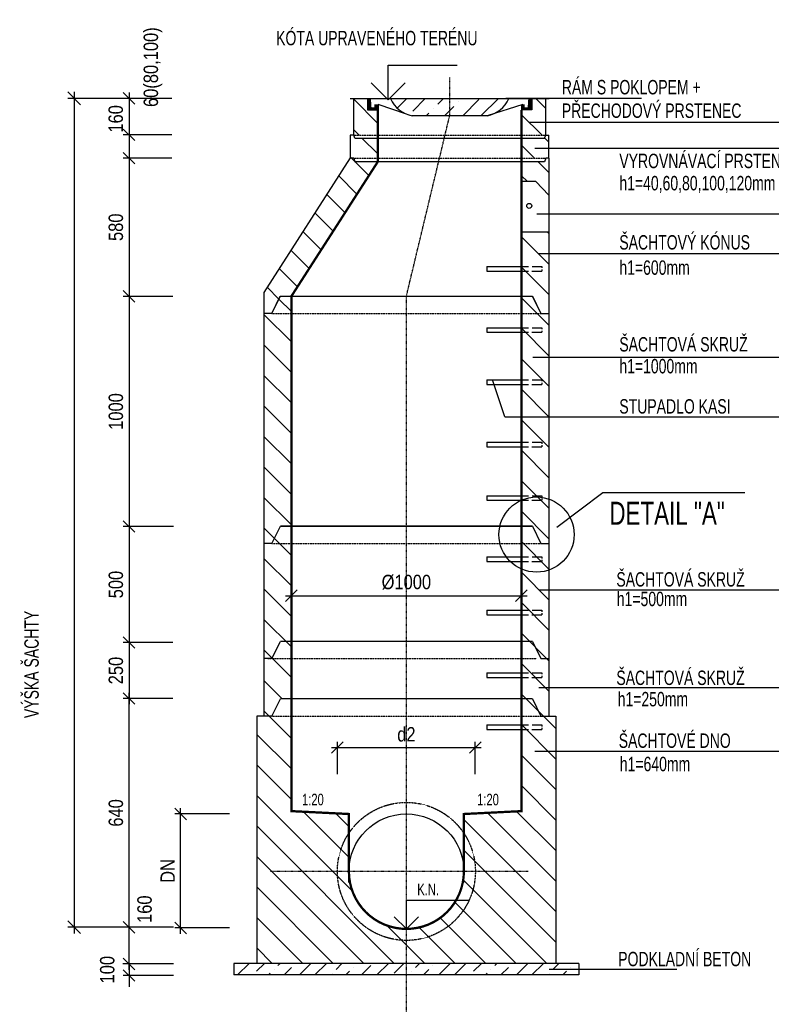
# Model space of a CAD drawing. Header units: millimetres. Extents: x 1 to 467423, y 3 to 105000.
# Tile 2 of 40: x 276428 to 279696, y 70110 to 74389. Entities that reach past the tile are written whole.
import ezdxf

# ---------------------------------------------------------------- set-up
doc = ezdxf.new("R2010")
doc.units = ezdxf.units.MM
doc.linetypes.add('DASHDOT', pattern=[1, 0.5, -0.25, 0, -0.25])
doc.linetypes.add('HIDDEN', pattern=[0.375, 0.25, -0.125])
doc.layers.get('Defpoints').update_dxf_attribs({"color": 6, "lineweight": 5})
doc.layers.add('KOTY', color=7, linetype='Continuous')
doc.layers.add('PLNA25', color=3, linetype='Continuous')
for name, color, linetype, lineweight in [('OBRYS', 7, 'Continuous', 60), ('Popis', 9, 'Continuous', 9), ('SRAFY', 7, 'Continuous', 20)]:
    doc.layers.add(name, color=color, linetype=linetype, lineweight=lineweight)
doc.styles.add('ROMANS', font='ARIALN.TTF')
doc.dimstyles.new('STAVEB', dxfattribs={"dimscale": 25, "dimtxt": 2.5, "dimasz": 2, "dimexe": 1, "dimexo": 0, "dimgap": 1, "dimtad": 1, "dimdec": 0, "dimzin": 0, "dimdsep": 46, "dimtxsty": 'ROMANS', "dimblk1": 'OBLIQUE', "dimblk2": 'OBLIQUE', "dimsah": 1, "dimcen": 0, "dimdle": 1, "dimadec": 0, "dimazin": 0, "dimtfac": 0.09, "dimtdec": 0, "dimtmove": 2, "dimatfit": 3, "dimldrblk": 'OBLIQUE', "dimfxl": 1, "dimtolj": 1, "dimtzin": 0, "dimarcsym": 0})

# ---------------------------------------------------------------- blocks, each defined once
blk = doc.blocks.new('SR25')
for p, q in [((-85, -75), (-47.7, 0)), ((1048, 0), (-47.7, 0)), ((0, 0), (0, -250)), ((1000.3, 0), (1000.3, -250)), ((1048, 0), (1085, -75)), ((-85, -75), (-120, -75)), ((-120, -75), (-120, -325)), ((1085, -75), (1120.3, -75)), ((1120.3, -75), (1120.3, -325))]:
    blk.add_line(p, q)
blk = doc.blocks.new('_Oblique')
at = {"color": 0, "linetype": 'ByBlock', "lineweight": -2}
blk.add_line((-0.5, -0.5), (0.5, 0.5), dxfattribs=at)
blk = doc.blocks.new('*D28')
at = {"layer": 'Defpoints', "color": 0, "transparency": 16777216}
for p in [(277609.4, 71890.4), (278608.7, 71890.4), (278608.7, 71885.3)]:
    blk.add_point(p, dxfattribs=at)
at = {"layer": 'KOTY', "color": 0, "lineweight": -2, "transparency": 16777216}
for p, q in [((277584.4, 71885.3), (278633.7, 71885.3)), ((277609.4, 71890.4), (277609.4, 71860.3)), ((278608.7, 71890.4), (278608.7, 71860.3))]:
    blk.add_line(p, q, dxfattribs=at)
at = {"layer": 'KOTY', "color": 0, "lineweight": -2, "transparency": 16777216, "xscale": 50, "yscale": 50, "zscale": 50, "rotation": 180}
blk.add_blockref('_Oblique', (277609.4, 71885.3), dxfattribs=at)
at = {"layer": 'KOTY', "color": 0, "lineweight": -2, "transparency": 16777216, "xscale": 50, "yscale": 50, "zscale": 50}
blk.add_blockref('_Oblique', (278608.7, 71885.3), dxfattribs=at)
at = {"layer": 'KOTY', "color": 0, "transparency": 16777216, "insert": (278109.1, 71943.9), "char_height": 62.5, "attachment_point": 5, "style": 'ROMANS'}
blk.add_mtext('\\A1;%%C1000', dxfattribs=at)
blk = doc.blocks.new('*D29')
at = {"layer": 'Defpoints', "color": 0, "transparency": 16777216}
for p in [(278408.9, 71225.9), (277809.4, 71109.9), (278408.9, 71109.9)]:
    blk.add_point(p, dxfattribs=at)
at = {"layer": 'KOTY', "color": 0, "lineweight": -2, "transparency": 16777216}
for p, q in [((277809.4, 71109.9), (277809.4, 71250.9)), ((278408.9, 71109.9), (278408.9, 71250.9)), ((277784.4, 71225.9), (278433.9, 71225.9))]:
    blk.add_line(p, q, dxfattribs=at)
at = {"layer": 'KOTY', "color": 0, "lineweight": -2, "transparency": 16777216, "xscale": 50, "yscale": 50, "zscale": 50, "rotation": 180}
blk.add_blockref('_Oblique', (277809.4, 71225.9), dxfattribs=at)
at = {"layer": 'KOTY', "color": 0, "lineweight": -2, "transparency": 16777216, "xscale": 50, "yscale": 50, "zscale": 50}
blk.add_blockref('_Oblique', (278408.9, 71225.9), dxfattribs=at)
at = {"layer": 'KOTY', "color": 0, "transparency": 16777216, "insert": (278109.2, 71282.8), "char_height": 62.5, "attachment_point": 5, "style": 'ROMANS'}
blk.add_mtext('\\A1;d2', dxfattribs=at)
blk = doc.blocks.new('*D31')
at = {"layer": 'Defpoints', "color": 0, "transparency": 16777216}
for p in [(277089.8, 74046.8), (276903.5, 73887.9), (277089.8, 73887.9)]:
    blk.add_point(p, dxfattribs=at)
at = {"layer": 'KOTY', "color": 0, "lineweight": -2, "transparency": 16777216}
for p, q in [((276903.5, 74071.8), (276903.5, 73862.9)), ((277089.8, 74046.8), (276878.5, 74046.8)), ((277089.8, 73887.9), (276878.5, 73887.9))]:
    blk.add_line(p, q, dxfattribs=at)
at = {"layer": 'KOTY', "color": 0, "lineweight": -2, "transparency": 16777216, "xscale": 50, "yscale": 50, "zscale": 50}
for p, rotation in [((276903.5, 74046.8), 90), ((276903.5, 73887.9), 270)]:
    blk.add_blockref('_Oblique', p, dxfattribs=dict(at, rotation=rotation))
at = {"layer": 'KOTY', "color": 0, "transparency": 16777216, "insert": (276846, 73957.6), "char_height": 62.5, "attachment_point": 5, "rotation": 90, "style": 'ROMANS'}
blk.add_mtext('\\A1;160', dxfattribs=at)
blk = doc.blocks.new('*D32')
at = {"layer": 'Defpoints', "color": 0, "transparency": 16777216}
for p in [(277089.8, 73887.9), (276903.5, 73787.1), (277089.8, 73787.1)]:
    blk.add_point(p, dxfattribs=at)
at = {"layer": 'KOTY', "color": 0, "lineweight": -2, "transparency": 16777216}
for p, q in [((276903.5, 73912.9), (276903.5, 73762.1)), ((277089.8, 73887.9), (276878.5, 73887.9)), ((277089.8, 73787.1), (276878.5, 73787.1))]:
    blk.add_line(p, q, dxfattribs=at)
at = {"layer": 'KOTY', "color": 0, "lineweight": -2, "transparency": 16777216, "xscale": 50, "yscale": 50, "zscale": 50}
for p, rotation in [((276903.5, 73887.9), 90), ((276903.5, 73787.1), 270)]:
    blk.add_blockref('_Oblique', p, dxfattribs=dict(at, rotation=rotation))
at = {"layer": 'KOTY', "color": 0, "transparency": 16777216, "insert": (277007.8, 74182.3), "char_height": 62.5, "attachment_point": 5, "rotation": 90, "style": 'ROMANS'}
blk.add_mtext('\\A1;60(80,100)', dxfattribs=at)
blk = doc.blocks.new('*D33')
at = {"layer": 'Defpoints', "color": 0, "transparency": 16777216}
for p in [(277089.8, 73787.1), (276903.5, 73186.1), (277093.7, 73186.1)]:
    blk.add_point(p, dxfattribs=at)
at = {"layer": 'KOTY', "color": 0, "lineweight": -2, "transparency": 16777216}
for p, q in [((276903.5, 73812.1), (276903.5, 73161.1)), ((277089.8, 73787.1), (276878.5, 73787.1)), ((277093.7, 73186.1), (276878.5, 73186.1))]:
    blk.add_line(p, q, dxfattribs=at)
at = {"layer": 'KOTY', "color": 0, "lineweight": -2, "transparency": 16777216, "xscale": 50, "yscale": 50, "zscale": 50}
for p, rotation in [((276903.5, 73787.1), 90), ((276903.5, 73186.1), 270)]:
    blk.add_blockref('_Oblique', p, dxfattribs=dict(at, rotation=rotation))
at = {"layer": 'KOTY', "color": 0, "transparency": 16777216, "insert": (276846.6, 73486.6), "char_height": 62.5, "attachment_point": 5, "rotation": 90, "style": 'ROMANS'}
blk.add_mtext('\\A1;580', dxfattribs=at)
blk = doc.blocks.new('*D34')
at = {"layer": 'Defpoints', "color": 0, "transparency": 16777216}
for p in [(277093.7, 73186.1), (276903.5, 72185.9), (277097.6, 72185.9)]:
    blk.add_point(p, dxfattribs=at)
at = {"layer": 'KOTY', "color": 0, "lineweight": -2, "transparency": 16777216}
for p, q in [((276903.5, 73211.1), (276903.5, 72160.9)), ((277093.7, 73186.1), (276878.5, 73186.1)), ((277097.6, 72185.9), (276878.5, 72185.9))]:
    blk.add_line(p, q, dxfattribs=at)
at = {"layer": 'KOTY', "color": 0, "lineweight": -2, "transparency": 16777216, "xscale": 50, "yscale": 50, "zscale": 50}
for p, rotation in [((276903.5, 73186.1), 90), ((276903.5, 72185.9), 270)]:
    blk.add_blockref('_Oblique', p, dxfattribs=dict(at, rotation=rotation))
at = {"layer": 'KOTY', "color": 0, "transparency": 16777216, "insert": (276846.6, 72686), "char_height": 62.5, "attachment_point": 5, "rotation": 90, "style": 'ROMANS'}
blk.add_mtext('\\A1;1000', dxfattribs=at)
blk = doc.blocks.new('*D35')
at = {"layer": 'Defpoints', "color": 0, "transparency": 16777216}
for p in [(277097.6, 72185.9), (276903.5, 71681.9), (277093.7, 71681.9)]:
    blk.add_point(p, dxfattribs=at)
at = {"layer": 'KOTY', "color": 0, "lineweight": -2, "transparency": 16777216}
for p, q in [((277097.6, 72185.9), (276878.5, 72185.9)), ((276903.5, 72210.9), (276903.5, 71656.9)), ((277093.7, 71681.9), (276878.5, 71681.9))]:
    blk.add_line(p, q, dxfattribs=at)
at = {"layer": 'KOTY', "color": 0, "lineweight": -2, "transparency": 16777216, "xscale": 50, "yscale": 50, "zscale": 50}
for p, rotation in [((276903.5, 72185.9), 90), ((276903.5, 71681.9), 270)]:
    blk.add_blockref('_Oblique', p, dxfattribs=dict(at, rotation=rotation))
at = {"layer": 'KOTY', "color": 0, "transparency": 16777216, "insert": (276846.6, 71933.9), "char_height": 62.5, "attachment_point": 5, "rotation": 90, "style": 'ROMANS'}
blk.add_mtext('\\A1;500', dxfattribs=at)
blk = doc.blocks.new('*D36')
at = {"layer": 'Defpoints', "color": 0, "transparency": 16777216}
for p in [(277093.7, 71681.9), (276903.5, 71438.5), (277093.7, 71438.5)]:
    blk.add_point(p, dxfattribs=at)
at = {"layer": 'KOTY', "color": 0, "lineweight": -2, "transparency": 16777216}
for p, q in [((277093.7, 71681.9), (276878.5, 71681.9)), ((276903.5, 71706.9), (276903.5, 71413.5)), ((277093.7, 71438.5), (276878.5, 71438.5))]:
    blk.add_line(p, q, dxfattribs=at)
at = {"layer": 'KOTY', "color": 0, "lineweight": -2, "transparency": 16777216, "xscale": 50, "yscale": 50, "zscale": 50}
for p, rotation in [((276903.5, 71681.9), 90), ((276903.5, 71438.5), 270)]:
    blk.add_blockref('_Oblique', p, dxfattribs=dict(at, rotation=rotation))
at = {"layer": 'KOTY', "color": 0, "transparency": 16777216, "insert": (276846.6, 71560.2), "char_height": 62.5, "attachment_point": 5, "rotation": 90, "style": 'ROMANS'}
blk.add_mtext('\\A1;250', dxfattribs=at)
blk = doc.blocks.new('*D37')
at = {"layer": 'Defpoints', "color": 0, "transparency": 16777216}
for p in [(277127.7, 70937.2), (277340.9, 70937.2), (277340.9, 70441.6)]:
    blk.add_point(p, dxfattribs=at)
at = {"layer": 'KOTY', "color": 0, "lineweight": -2, "transparency": 16777216}
for p, q in [((277127.7, 70416.6), (277127.7, 70962.2)), ((277340.9, 70937.2), (277102.7, 70937.2)), ((277340.9, 70441.6), (277102.7, 70441.6))]:
    blk.add_line(p, q, dxfattribs=at)
at = {"layer": 'KOTY', "color": 0, "lineweight": -2, "transparency": 16777216, "xscale": 50, "yscale": 50, "zscale": 50}
for p, rotation in [((277127.7, 70937.2), 90), ((277127.7, 70441.6), 270)]:
    blk.add_blockref('_Oblique', p, dxfattribs=dict(at, rotation=rotation))
at = {"layer": 'KOTY', "color": 0, "transparency": 16777216, "insert": (277071.4, 70689.4), "char_height": 62.5, "attachment_point": 5, "rotation": 90, "style": 'ROMANS'}
blk.add_mtext('\\A1;DN', dxfattribs=at)
blk = doc.blocks.new('*D38')
at = {"layer": 'Defpoints', "color": 0, "transparency": 16777216}
for p in [(277097.6, 70285.2), (276903.5, 70235.4), (277097.3, 70235.4)]:
    blk.add_point(p, dxfattribs=at)
at = {"layer": 'KOTY', "color": 0, "lineweight": -2, "transparency": 16777216}
for p, q in [((276903.5, 70285.2), (276903.5, 70335.2)), ((277097.6, 70285.2), (276878.5, 70285.2)), ((276903.5, 70285.2), (276903.5, 70235.4)), ((277097.3, 70235.4), (276878.5, 70235.4)), ((276903.5, 70235.4), (276903.5, 70185.4))]:
    blk.add_line(p, q, dxfattribs=at)
at = {"layer": 'KOTY', "color": 0, "lineweight": -2, "transparency": 16777216, "xscale": 50, "yscale": 50, "zscale": 50}
for p, rotation in [((276903.5, 70285.2), 270), ((276903.5, 70235.4), 90)]:
    blk.add_blockref('_Oblique', p, dxfattribs=dict(at, rotation=rotation))
at = {"layer": 'KOTY', "color": 0, "transparency": 16777216, "insert": (276809.1, 70260.3), "char_height": 62.5, "attachment_point": 5, "rotation": 90, "style": 'ROMANS'}
blk.add_mtext('\\A1;100', dxfattribs=at)
blk = doc.blocks.new('*X25')
at = {"color": 0}
for p, q in [((203.1, 7948.6), (253.1, 7998.6)), ((286.2, 7964.4), (320.5, 7998.6)), ((362, 7972.8), (362, 7972.8)), ((378.9, 7989.6), (387.8, 7998.6)), ((405.2, 7948.6), (437.8, 7981.2)), ((454.6, 7998), (454.6, 7998)), ((472.5, 7948.6), (522.5, 7998.6)), ((539.9, 7948.6), (589.9, 7998.6)), ((631.4, 7972.8), (657.2, 7998.6)), ((674.6, 7948.6), (690.4, 7964.4)), ((707.2, 7981.2), (707.2, 7981.2)), ((724, 7998), (724.6, 7998.6)), ((742, 7948.6), (783, 7989.6)), ((809.3, 7948.6), (859.3, 7998.6)), ((884, 7955.9), (926.7, 7998.6)), ((959.8, 7964.4), (959.8, 7964.4)), ((976.6, 7981.2), (994, 7998.6)), ((1011.4, 7948.6), (1035.5, 7972.8)), ((1052.4, 7989.6), (1052.4, 7989.6)), ((1078.7, 7948.6), (1128.1, 7998)), ((1146.1, 7948.6), (1196.1, 7998.6)), ((1229.2, 7964.4), (1263.4, 7998.6)), ((1304.9, 7972.8), (1304.9, 7972.8)), ((1321.8, 7989.6), (1330.8, 7998.6)), ((1348.1, 7948.6), (1380.7, 7981.2)), ((1397.6, 7998), (1397.6, 7998)), ((1415.5, 7948.6), (1465.5, 7998.6)), ((1482.8, 7948.6), (1532.8, 7998.6)), ((1574.4, 7972.8), (1600.2, 7998.6)), ((1617.5, 7948.6), (1633.3, 7964.4)), ((1650.1, 7981.2), (1650.1, 7981.2)), ((1667, 7998), (1667.5, 7998.6)), ((2793.4, 7979.5), (2812.5, 7998.6)), ((2845.6, 7964.4), (2845.6, 7964.4)), ((2862.5, 7981.2), (2879.9, 7998.6)), ((2897.2, 7948.6), (2921.4, 7972.8)), ((2938.2, 7989.6), (2938.2, 7989.6)), ((2964.6, 7948.6), (3014, 7998)), ((3031.9, 7948.6), (3081.9, 7998.6)), ((3115, 7964.4), (3149.3, 7998.6)), ((3190.8, 7972.8), (3190.8, 7972.8)), ((3207.6, 7989.6), (3216.6, 7998.6)), ((3234, 7948.6), (3266.6, 7981.2)), ((3283.4, 7998), (3283.4, 7998)), ((3301.3, 7948.6), (3351.3, 7998.6)), ((3368.7, 7948.6), (3418.7, 7998.6)), ((3460.2, 7972.8), (3486, 7998.6)), ((3503.4, 7948.6), (3519.1, 7964.4)), ((3536, 7981.2), (3536, 7981.2)), ((3552.8, 7998), (3553.4, 7998.6)), ((3570.7, 7948.6), (3611.7, 7989.6)), ((3638.1, 7948.6), (3688.1, 7998.6)), ((3712.8, 7955.9), (3755.4, 7998.6)), ((3788.5, 7964.4), (3788.5, 7964.4)), ((3805.4, 7981.2), (3822.8, 7998.6)), ((3840.1, 7948.6), (3864.3, 7972.8)), ((3881.2, 7989.6), (3881.2, 7989.6)), ((3907.5, 7948.6), (3956.9, 7998)), ((3974.8, 7948.6), (4024.8, 7998.6)), ((4058, 7964.4), (4092.2, 7998.6)), ((4133.7, 7972.8), (4133.7, 7972.8)), ((4150.6, 7989.6), (4159.5, 7998.6)), ((4176.9, 7948.6), (4209.5, 7981.2)), ((4226.3, 7998), (4226.3, 7998)), ((4244.3, 7948.6), (4293.7, 7998)), ((337.8, 7948.6), (345.2, 7955.9)), ((614.6, 7955.9), (614.6, 7955.9)), ((1280.8, 7948.6), (1288.1, 7955.9)), ((1557.5, 7955.9), (1557.5, 7955.9)), ((1684.9, 7948.6), (1687.4, 7951.1)), ((3166.6, 7948.6), (3174, 7955.9)), ((3443.4, 7955.9), (3443.4, 7955.9)), ((4109.5, 7948.6), (4116.9, 7955.9))]:
    blk.add_line(p, q, dxfattribs=at)
blk = doc.blocks.new('*D49')
at = {"layer": 'Defpoints', "color": 0, "transparency": 16777216}
for p in [(276903.5, 70444.7), (277097.6, 70444.7), (277097.6, 70285.2)]:
    blk.add_point(p, dxfattribs=at)
at = {"layer": 'KOTY', "color": 0, "lineweight": -2, "transparency": 16777216}
for p, q in [((277097.6, 70444.7), (276878.5, 70444.7)), ((276903.5, 70260.2), (276903.5, 70469.7)), ((277097.6, 70285.2), (276878.5, 70285.2))]:
    blk.add_line(p, q, dxfattribs=at)
at = {"layer": 'KOTY', "color": 0, "lineweight": -2, "transparency": 16777216, "xscale": 50, "yscale": 50, "zscale": 50}
for p, rotation in [((276903.5, 70444.7), 90), ((276903.5, 70285.2), 270)]:
    blk.add_blockref('_Oblique', p, dxfattribs=dict(at, rotation=rotation))
at = {"layer": 'KOTY', "color": 0, "transparency": 16777216, "insert": (276971.3, 70523.1), "char_height": 62.5, "attachment_point": 5, "rotation": 90, "style": 'ROMANS'}
blk.add_mtext('\\A1;160', dxfattribs=at)
blk = doc.blocks.new('*D50')
at = {"layer": 'Defpoints', "color": 0, "transparency": 16777216}
for p in [(276903.5, 71438.5), (277093.7, 71438.5), (277097.6, 70444.7)]:
    blk.add_point(p, dxfattribs=at)
at = {"layer": 'KOTY', "color": 0, "lineweight": -2, "transparency": 16777216}
for p, q in [((276903.5, 70419.7), (276903.5, 71463.5)), ((277093.7, 71438.5), (276878.5, 71438.5)), ((277097.6, 70444.7), (276878.5, 70444.7))]:
    blk.add_line(p, q, dxfattribs=at)
at = {"layer": 'KOTY', "color": 0, "lineweight": -2, "transparency": 16777216, "xscale": 50, "yscale": 50, "zscale": 50}
for p, rotation in [((276903.5, 71438.5), 90), ((276903.5, 70444.7), 270)]:
    blk.add_blockref('_Oblique', p, dxfattribs=dict(at, rotation=rotation))
at = {"layer": 'KOTY', "color": 0, "transparency": 16777216, "insert": (276846.6, 70941.6), "char_height": 62.5, "attachment_point": 5, "rotation": 90, "style": 'ROMANS'}
blk.add_mtext('\\A1;640', dxfattribs=at)

msp = doc.modelspace()

# ---------------------------------------------------------------- hatches: boundary and pattern name
at = {"layer": 'SRAFY', "ltscale": 1.5}
h = msp.add_hatch(dxfattribs=at)
h.set_pattern_fill('ANSI31', color=256, scale=749.767758, angle=90, style=0)
h.set_pattern_definition([(135, (277172.24, 62291.43), (-66.2707, -66.2707), [])])
h.paths.add_polyline_path([(277985.033, 73996.408), (277940.047, 73996.408), (277940.047, 74046.393), (277880.066, 74046.393), (277880.066, 73886.442), (277985.033, 73886.442)])
h.paths.add_polyline_path([(277985.033, 73874.446), (277885.064, 73874.446), (277880.066, 73886.442), (277865.07, 73886.442), (277865.07, 73786.473), (277880.066, 73786.473), (277985.033, 73786.473)])
h.paths.add_polyline_path([(277985.033, 73771.478), (277885.064, 73771.478), (277880.066, 73786.473), (277863.954, 73786.473), (277489.237, 73203.392), (277489.237, 73111.682), (277523.916, 73111.682), (277561.215, 73186.659), (277609.2, 73186.659)])
h.paths.add_polyline_path([(277609.2, 73186.659), (277561.524, 73186.659), (277524.226, 73111.682), (277609.2, 73111.682)], flags=16)
h.paths.add_polyline_path([(277609.2, 73111.682), (277523.916, 73111.682), (277489.237, 73111.682), (277489.237, 72111.992), (277524.226, 72111.992), (277561.524, 72186.969), (277609.2, 72186.969)])
h.paths.add_polyline_path([(277609.2, 72186.969), (277561.524, 72186.969), (277524.226, 72111.992), (277609.2, 72111.992)], flags=16)
h.paths.add_polyline_path([(277609.2, 72111.992), (277524.226, 72111.992), (277489.237, 72111.992), (277489.237, 71612.147), (277524.226, 71612.147), (277561.524, 71687.124), (277609.2, 71687.124)])
h.paths.add_polyline_path([(277609.2, 71687.124), (277561.524, 71687.124), (277524.226, 71612.147), (277609.2, 71612.147)])
h.paths.add_polyline_path([(277609.2, 71612.147), (277506.422, 71612.147), (277489.237, 71612.147), (277489.237, 71362.224), (277524.226, 71362.224), (277561.524, 71437.201), (277609.2, 71437.201)])
h.paths.add_polyline_path([(277609.2, 71362.224), (277523.916, 71362.224), (277459.246, 71362.224), (277459.246, 70287.557), (278109.2, 70287.557), (278109.2, 70437.511, -0.41421356), (277859.277, 70687.433), (277859.277, 70936.875), (277609.2, 70949.369)])
h.paths.add_polyline_path([(278759.153, 71362.224), (278693.864, 71362.224), (278609.287, 71362.224), (278609.2, 70949.369), (278359.122, 70936.875), (278359.122, 70687.433, -0.41421356), (278109.2, 70437.511), (278109.2, 70287.557), (278759.153, 70287.557)])
h.paths.add_polyline_path([(278656.875, 71437.201), (278609.302, 71437.201), (278609.287, 71362.224), (278693.864, 71362.224)])
h.paths.add_polyline_path([(278729.163, 71612.147), (278693.864, 71612.147), (278656.875, 71687.124), (278609.355, 71687.124), (278609.302, 71437.201), (278656.875, 71437.201), (278693.864, 71362.224), (278729.163, 71362.224)])
h.paths.add_polyline_path([(278729.163, 71996.963, -0.18999217), (278609.421, 72001.408), (278609.355, 71687.124), (278656.875, 71687.124), (278693.864, 71612.147), (278729.163, 71612.147)])
h.paths.add_polyline_path([(278729.163, 72111.992), (278693.864, 72111.992), (278609.444, 72111.992), (278609.421, 72001.408, 0.18999217), (278729.163, 71996.963)])
h.paths.add_polyline_path([(278656.875, 72186.969), (278609.46, 72186.969), (278609.444, 72111.992), (278693.864, 72111.992)])
h.paths.add_polyline_path([(278729.163, 72305.157, 0.18988339), (278609.484, 72300.739), (278609.46, 72186.969), (278656.875, 72186.969), (278693.864, 72111.992), (278729.163, 72111.992)])
h.paths.add_polyline_path([(278729.163, 72662.907), (278609.56, 72662.907), (278609.484, 72300.739, -0.18988339), (278729.163, 72305.157)])
h.paths.add_polyline_path([(278729.163, 73111.682), (278693.864, 73111.682), (278609.654, 73111.682), (278609.56, 72662.907), (278729.163, 72662.907)])
h.paths.add_polyline_path([(278656.566, 73186.659), (278609.67, 73186.659), (278609.654, 73111.682), (278693.554, 73111.682)])
h.paths.add_polyline_path([(278728.853, 73464.911), (278609.728, 73464.911), (278609.67, 73186.659), (278656.875, 73186.659), (278693.864, 73111.682), (278728.853, 73111.682)])
h.paths.add_polyline_path([(278728.853, 73786.473), (278714.807, 73786.473), (278709.809, 73771.478), (278609.792, 73771.478), (278609.774, 73684.843), (278671.841, 73684.843), (278728.853, 73626.474)])
h.paths.add_polyline_path([(278728.853, 73886.442), (278714.807, 73886.442), (278709.809, 73874.446), (278609.814, 73874.446), (278609.796, 73786.473), (278714.807, 73786.473), (278728.853, 73786.473)])
h.paths.add_polyline_path([(278714.807, 74046.393), (278654.075, 74046.393), (278654.075, 73996.408), (278609.84, 73996.408), (278609.817, 73886.442), (278714.807, 73886.442)])
at = {"layer": 'SRAFY'}
h = msp.add_hatch(dxfattribs=at)
h.set_pattern_fill('ANSI36', color=256, scale=449.860655, style=0)
h.set_pattern_definition([(45, (277172.244, 62291.43), (29.82183, 109.3467), [140.58145, -28.1163, 0, -28.1163])])
h.paths.add_polyline_path([(278554.992, 74046.393), (278541.256, 74046.393), (278297.492, 74046.393), (278297.492, 73971.416), (278460.022, 73971.416), (278494.487, 73982.29, 0.18335542)])
h.paths.add_polyline_path([(278297.492, 74046.393), (278039.992, 74046.393, 0.25995984), (278134.963, 73971.416), (278297.492, 73971.416)])

# ---------------------------------------------------------------- linework, layer by layer
for p, q in [((277865.07, 74046.393), (278729.803, 74046.393)), ((277880.066, 73886.442), (277880.066, 74046.393)), ((277940.047, 74046.393), (277940.047, 73996.408)), ((277984.415, 74021.226), (278108.503, 73979.267)), ((279130.576, 74046.393), (278541.256, 74046.393)), ((278654.075, 74046.393), (278654.075, 73996.408)), ((278714.807, 73886.442), (278714.807, 74046.393)), ((277940.047, 73996.408), (277985.033, 73996.408)), ((277985.033, 74020.401), (277985.033, 73971.416)), ((277985.033, 73996.408), (277985.033, 74020.401)), ((278614.973, 74020.302), (278460.022, 73971.416)), ((278609.2, 74018.48), (278609.2, 72186.969)), ((278609.84, 74020.401), (278609.84, 73971.416)), ((278654.075, 73996.408), (278609.84, 73996.408)), ((277985.033, 73971.416), (277985.033, 73771.478)), ((278460.022, 73971.416), (278134.963, 73971.416)), ((277880.066, 73886.442), (277865.07, 73886.442)), ((277865.07, 73886.442), (277865.07, 73786.473)), ((277885.064, 73874.446), (277880.066, 73886.442)), ((278709.809, 73874.446), (278714.807, 73886.442)), ((278714.807, 73886.442), (278728.853, 73886.442)), ((278728.853, 73786.473), (278728.853, 73886.442)), ((277865.07, 73788.211), (277489.237, 73203.392)), ((277985.033, 73771.478), (277609.2, 73186.659)), ((277880.066, 73786.473), (277865.07, 73786.473)), ((277880.066, 73786.473), (277885.064, 73771.478)), ((278709.809, 73771.478), (277885.064, 73771.478)), ((278714.807, 73786.473), (278709.809, 73771.478)), ((278728.853, 73786.473), (278714.807, 73786.473)), ((278728.853, 73786.473), (278728.853, 73111.682)), ((277489.237, 73203.392), (277489.237, 73111.682)), ((277523.916, 73111.682), (277561.215, 73186.659)), ((277524.226, 73111.682), (277561.524, 73186.659)), ((277561.215, 73186.659), (278656.566, 73186.659)), ((277561.524, 73186.659), (278656.875, 73186.659)), ((277609.2, 73186.659), (277609.2, 72186.969)), ((278656.566, 73186.659), (278693.554, 73111.682)), ((278656.875, 73186.659), (278693.864, 73111.682)), ((277523.916, 73111.682), (277489.237, 73111.682)), ((277524.226, 73111.682), (277489.237, 73111.682)), ((277489.237, 73111.682), (277489.237, 72111.992)), ((278693.554, 73111.682), (278728.853, 73111.682)), ((278693.864, 73111.682), (278729.163, 73111.682)), ((278729.163, 73111.682), (278729.163, 72111.992)), ((277524.226, 72111.992), (277561.524, 72186.969)), ((277524.226, 72111.992), (277561.524, 72186.969)), ((278656.875, 72186.969), (277561.524, 72186.969)), ((277561.524, 72186.969), (278656.875, 72186.969)), ((277609.2, 72186.969), (277609.2, 71687.124)), ((278609.2, 72186.969), (278609.2, 71687.124)), ((278656.875, 72186.969), (278693.864, 72111.992)), ((278656.875, 72186.969), (278693.864, 72111.992)), ((277524.226, 72111.992), (277489.237, 72111.992)), ((277524.226, 72111.992), (277489.237, 72111.992)), ((277489.237, 72111.992), (277489.237, 71612.147)), ((278693.864, 72111.992), (278729.163, 72111.992)), ((278693.864, 72111.992), (278729.163, 72111.992)), ((278729.163, 72111.992), (278729.163, 71612.147)), ((277524.226, 71362.224), (277561.524, 71437.201)), ((278656.875, 71437.201), (277561.524, 71437.201)), ((277609.2, 71437.201), (277609.2, 70949.369)), ((278609.2, 71437.201), (278609.2, 70949.369)), ((278656.875, 71437.201), (278693.864, 71362.224)), ((277459.246, 71362.224), (277459.246, 70287.557)), ((277524.226, 71362.224), (277459.246, 71362.224)), ((278693.864, 71362.224), (278759.153, 71362.224)), ((278759.153, 71362.224), (278759.153, 70287.557)), ((277859.277, 70936.875), (277609.2, 70949.369)), ((278609.2, 70949.369), (278359.122, 70936.875)), ((277859.277, 70639.465), (277859.277, 70936.875)), ((278359.122, 70639.465), (278359.122, 70936.875)), ((277359.277, 70287.557), (277359.277, 70237.573)), ((278859.122, 70287.557), (277359.277, 70287.557)), ((278859.122, 70287.557), (278859.122, 70237.573)), ((278859.122, 70237.573), (277359.277, 70237.573))]:
    msp.add_line(p, q)
at = {"linetype": 'Continuous'}
msp.add_line((277885.064, 73874.446), (278709.809, 73874.446), dxfattribs=at)
at = {"linetype": 'HIDDEN'}
msp.add_circle((278109.2, 70687.433), 299.907, dxfattribs=at)
msp.add_circle((278109.2, 70687.433), 249.923)
for centre, start, end in [((278154.709, 74094.064), 202.565715, 260.853958), ((278440.275, 74094.064), 279.146042, 337.434285)]:
    msp.add_arc(centre, 124.228, start, end)
for points in [[(277940.047, 74046.393), (277955.042, 74046.393), (277940.047, 73996.408), (277957.637, 74008.405)], [(278654.075, 74046.393), (278639.079, 74046.393), (278654.075, 73996.408), (278636.485, 74008.405)], [(277940.047, 73996.408), (277957.637, 74008.405), (277985.033, 73996.408), (277957.637, 74008.405)], [(277985.033, 73996.408), (277957.637, 74008.405), (277970.038, 74008.405)], [(277970.038, 74020.401), (277985.033, 74020.401), (277970.038, 74008.405), (277985.033, 73996.408)], [(278624.084, 74020.401), (278609.089, 74020.401), (278624.084, 74008.405), (278609.089, 73996.408)], [(278654.075, 73996.408), (278636.485, 74008.405), (278609.089, 73996.408), (278636.485, 74008.405)], [(278609.089, 73996.408), (278636.485, 74008.405), (278624.084, 74008.405)]]:
    msp.add_solid(points)
at = {"layer": 'KOTY'}
for p, q in [((278030.286, 74190.279), (278330.193, 74190.279)), ((278030.286, 74040.325), (278030.286, 74190.279)), ((278030.286, 74040.325), (277956.063, 74114.549)), ((278030.286, 74040.325), (278104.51, 74114.549)), ((278641.037, 73943.238), (280328.525, 73943.238)), ((278667.007, 73830.782), (280328.525, 73830.782)), ((278671.841, 73684.843), (278609.745, 73684.843)), ((278671.841, 73684.843), (278728.853, 73626.474)), ((278675.654, 73545.309), (280830.589, 73545.309)), ((278728.853, 73464.911), (278609.504, 73464.911)), ((278684.315, 73372.279), (280190.027, 73372.279)), ((278458.603, 73315.99), (278639.785, 73315.99)), ((278458.603, 73315.99), (278458.603, 73295.996)), ((278458.603, 73295.996), (278639.785, 73295.996)), ((278608.556, 73315.99), (278608.556, 73295.996)), ((278654.885, 73295.996), (278698.528, 73295.996)), ((278655.536, 73315.99), (278698.528, 73315.99)), ((278698.528, 73315.99), (278698.528, 73309.706)), ((278698.528, 73303.139), (278698.528, 73295.996)), ((278458.603, 73050.02), (278458.603, 73030.026)), ((278458.603, 73050.02), (278639.785, 73050.02)), ((278608.556, 73050.02), (278608.556, 73030.026)), ((278655.536, 73050.02), (278698.528, 73050.02)), ((278698.528, 73050.02), (278698.528, 73043.736)), ((278698.528, 73037.169), (278698.528, 73030.026)), ((278458.603, 73030.026), (278639.785, 73030.026)), ((278654.885, 73030.026), (278698.528, 73030.026)), ((278658.345, 72922.438), (280138.087, 72922.438)), ((278458.603, 72823.663), (278458.603, 72803.669)), ((278458.603, 72823.663), (278639.785, 72823.663)), ((278608.556, 72823.663), (278608.556, 72803.669)), ((278655.536, 72823.663), (278698.528, 72823.663)), ((278698.528, 72823.663), (278698.528, 72817.379)), ((278458.603, 72803.669), (278639.785, 72803.669)), ((278537.156, 72662.907), (278485.216, 72818.628)), ((278654.885, 72803.669), (278698.528, 72803.669)), ((278698.528, 72810.812), (278698.528, 72803.669)), ((278537.156, 72662.907), (280501.654, 72662.907)), ((278458.603, 72552.031), (278458.603, 72532.038)), ((278458.603, 72552.031), (278639.785, 72552.031)), ((278458.603, 72532.038), (278639.785, 72532.038)), ((278608.556, 72552.031), (278608.556, 72532.038)), ((278654.885, 72532.038), (278698.528, 72532.038)), ((278655.536, 72552.031), (278698.528, 72552.031)), ((278698.528, 72552.031), (278698.528, 72545.748)), ((278698.528, 72539.181), (278698.528, 72532.038)), ((278458.603, 72320.027), (278458.603, 72300.034)), ((278458.603, 72320.027), (278639.785, 72320.027)), ((278608.556, 72320.027), (278608.556, 72300.034)), ((278655.536, 72320.027), (278698.528, 72320.027)), ((278698.528, 72320.027), (278698.528, 72313.744)), ((278962.756, 72332.405), (278763.093, 72182.157)), ((279579.889, 72332.405), (278962.756, 72332.405)), ((278458.603, 72300.034), (278639.785, 72300.034)), ((278654.885, 72300.034), (278698.528, 72300.034)), ((278698.528, 72307.177), (278698.528, 72300.034)), ((278458.603, 72054.057), (278458.603, 72034.063)), ((278458.603, 72054.057), (278639.785, 72054.057)), ((278608.556, 72054.057), (278608.556, 72034.063)), ((278655.536, 72054.057), (278698.528, 72054.057)), ((278698.528, 72054.057), (278698.528, 72047.773)), ((278458.603, 72034.063), (278639.785, 72034.063)), ((278654.885, 72034.063), (278698.528, 72034.063)), ((278698.528, 72041.207), (278698.528, 72034.063)), ((278684.315, 71910.284), (280146.748, 71910.284)), ((278458.603, 71822.039), (278458.603, 71802.045)), ((278458.603, 71822.039), (278639.785, 71822.039)), ((278458.603, 71802.045), (278639.785, 71802.045)), ((278608.556, 71822.039), (278608.556, 71802.045)), ((278654.885, 71802.045), (278698.528, 71802.045)), ((278655.536, 71822.039), (278698.528, 71822.039)), ((278698.528, 71822.039), (278698.528, 71815.755)), ((278698.528, 71809.188), (278698.528, 71802.045)), ((278458.603, 71550.422), (278458.603, 71530.428)), ((278458.603, 71550.422), (278639.785, 71550.422)), ((278608.556, 71550.422), (278608.556, 71530.428)), ((278655.536, 71550.422), (278698.528, 71550.422)), ((278698.528, 71550.422), (278698.528, 71544.138)), ((278458.603, 71530.428), (278639.785, 71530.428)), ((278654.885, 71530.428), (278698.528, 71530.428)), ((278698.528, 71537.571), (278698.528, 71530.428)), ((278684.315, 71486.385), (280129.44, 71486.385)), ((278458.603, 71324.065), (278458.603, 71304.071)), ((278458.603, 71324.065), (278639.785, 71324.065)), ((278458.603, 71304.071), (278639.785, 71304.071)), ((278608.556, 71324.065), (278608.556, 71304.071)), ((278654.885, 71304.071), (278698.528, 71304.071)), ((278655.536, 71324.065), (278698.528, 71324.065)), ((278698.528, 71324.065), (278698.528, 71317.781)), ((278698.528, 71311.214), (278698.528, 71304.071)), ((278667.007, 71209.56), (280146.748, 71209.56)), ((279284.992, 70261.293), (278730.06, 70261.293))]:
    msp.add_line(p, q, dxfattribs=at)
at = {"layer": 'KOTY', "linetype": 'DASHDOT'}
for p, q in [((278297.492, 73971.416), (278297.492, 74137.794)), ((278109.2, 73186.659), (278297.492, 73971.416)), ((278109.2, 70065.587), (278109.2, 73186.659)), ((278638.722, 70687.433), (277518.38, 70687.433))]:
    msp.add_line(p, q, dxfattribs=at)
at = {"layer": 'KOTY', "ltscale": 1.5}
for p, q in [((276664.496, 74074.37), (276664.496, 70417.155)), ((276903.538, 74046.802), (276636.928, 74046.802)), ((276903.538, 70444.724), (276636.928, 70444.724)), ((277097.563, 70444.724), (276875.969, 70444.724)), ((277097.563, 70444.724), (276875.969, 70444.724)), ((277097.563, 70285.226), (276875.969, 70285.226))]:
    msp.add_line(p, q, dxfattribs=at)
at = {"layer": 'KOTY', "linetype": 'HIDDEN'}
for p, q in [((277880.066, 73886.442), (278714.807, 73886.442)), ((277880.066, 73786.473), (278714.807, 73786.473)), ((277523.916, 73111.682), (278693.554, 73111.682)), ((277524.226, 72111.992), (278693.864, 72111.992)), ((277506.422, 71612.147), (278676.06, 71612.147)), ((277523.916, 71362.224), (278693.554, 71362.224))]:
    msp.add_line(p, q, dxfattribs=at)
at = {"layer": 'KOTY', "linetype": 'Continuous'}
for p, q in [((278109.2, 70562.472), (278384.115, 70562.472)), ((278109.2, 70437.511), (278109.2, 70562.472)), ((278109.2, 70437.511), (278056.183, 70490.527)), ((278109.2, 70437.511), (278162.216, 70490.527))]:
    msp.add_line(p, q, dxfattribs=at)
at = {"layer": 'KOTY'}
for centre, radius in [((278643.216, 73579.502), 10.997), ((278674.93, 72151.06), 163.362)]:
    msp.add_circle(centre, radius, dxfattribs=at)
at = {"layer": 'OBRYS', "const_width": 9.997}
msp.add_lwpolyline([(277985.033, 74020.401), (277985.033, 73771.478), (277609.2, 73186.659), (277609.2, 70949.369), (277859.277, 70936.875), (277859.277, 70687.433, 1), (278359.122, 70687.433, -1)], format="xyb", dxfattribs=at)
msp.add_lwpolyline([(278359.122, 70687.433), (278359.122, 70936.875), (278609.2, 70949.369), (278609.84, 73996.408)], dxfattribs=at)

# ---------------------------------------------------------------- block references
at = {"xscale": 0.9996903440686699, "yscale": 0.9996903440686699, "zscale": 0.9996903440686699}
msp.add_blockref('SR25', (277609.2, 71687.124), dxfattribs=at)
at = {"layer": 'KOTY', "ltscale": 1.5, "xscale": 55.13636217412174, "yscale": 55.13636217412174, "zscale": 55.13636217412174}
for p, rotation in [((276664.496, 74046.802), 90), ((276664.496, 70444.724), 270)]:
    msp.add_blockref('_Oblique', p, dxfattribs=dict(at, rotation=rotation))
at = {"layer": 'SRAFY', "xscale": 0.9996903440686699, "yscale": 0.9996903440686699, "zscale": 0.9996903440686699}
msp.add_blockref('*X25', (277172.244, 62291.428), dxfattribs=at)

# ---------------------------------------------------------------- texts
at = {"style": 'ROMANS', "width": 0.85}
for s, height, p in [('KÓTA UPRAVENÉHO TERÉNU', 62.5, (277543.019, 74277.341)), ('RÁM S POKLOPEM +', 62.5, (278785.025, 74064.123)), ('PŘECHODOVÝ PRSTENEC', 62.5, (278785.025, 73962.039)), ('VYROVNÁVACÍ PRSTENEC', 62.5, (279034.928, 73743.624)), ('ŠACHTOVÝ KÓNUS', 62.5, (279034.928, 73389.846)), ('ŠACHTOVÁ SKRUŽ', 62.5, (279034.928, 72946.695)), ('STUPADLO KASI', 62.5, (279034.928, 72677.002)), ('ŠACHTOVÁ SKRUŽ', 62.5, (279022.009, 71925.269)), ('ŠACHTOVÁ SKRUŽ', 62.5, (279022.009, 71497.491)), ('ŠACHTOVÉ DNO', 62.5, (279032.284, 71224.336)), ('K.N.', 49.9845, (278156.392, 70583.966)), ('PODKLADNÍ BETON', 62.5, (279030.131, 70275.366))]:
    msp.add_text(s, height=height, dxfattribs=at).set_placement(p)
at = {"layer": 'KOTY', "ltscale": 1.5, "style": 'ROMANS', "width": 0.85}
for s, p in [('h1=40,60,80,100,120mm', (279034.991, 73647.03)), ('h1=600mm', (279034.928, 73280.065)), ('h1=1000mm', (279034.928, 72851.738)), ('h1=500mm', (279023.856, 71840.266)), ('h1=250mm', (279027.646, 71404.73)), ('h1=640mm', (279037.048, 71122.976))]:
    msp.add_text(s, height=62.5, dxfattribs=at).set_placement(p)
at = {"layer": 'KOTY', "style": 'ROMANS', "width": 0.85}
for p in [(277655.448, 70974.808), (278416.703, 70974.808)]:
    msp.add_text('1:20', height=49.9845, dxfattribs=at).set_placement(p)
at = {"layer": 'PLNA25', "color": 7, "style": 'ROMANS', "width": 0.85}
msp.add_text('VÝŠKA ŠACHTY   ', height=62.5, rotation=90, dxfattribs=at).set_placement((276510.962, 71353.58))
at = {"layer": 'Popis', "color": 7, "style": 'ROMANS', "width": 0.85}
msp.add_text('DETAIL "A"', height=99.969, dxfattribs=at).set_placement((278991.546, 72193.891))

# ---------------------------------------------------------------- dimensions: what is measured, and where the dimension line sits
at = {"layer": 'KOTY'}
for base, p1, p2, text, picture, middle in [((276903.538, 73787.054), (277089.802, 73887.852), (277089.802, 73787.054), '60(80,100)', '*D32', (277007.75, 74182.274)), ((276903.538, 73887.852), (277089.802, 74046.802), (277089.802, 73887.852), '160', '*D31', (276846.044, 73957.617))]:
    dim = msp.add_linear_dim(base=base, p1=p1, p2=p2, angle=270, text=text, dimstyle='STAVEB', override={"dimblk1": 'OBLIQUE', "dimblk2": 'OBLIQUE'}, dxfattribs=at)
    dim.commit()
    dim.dimension.update_dxf_attribs({"geometry": picture, "text_midpoint": middle, "dimtype": 160})
for base, p1, p2, text, picture, middle in [((276903.538, 73186.145), (277089.802, 73787.054), (277093.682, 73186.145), '580', '*D33', (276846.627, 73486.6)), ((276903.538, 72185.922), (277093.682, 73186.145), (277097.563, 72185.922), '1000', '*D34', (276846.627, 72686.034)), ((276903.538, 71681.934), (277097.563, 72185.922), (277093.682, 71681.934), '500', '*D35', (276846.627, 71933.928)), ((276903.538, 71438.507), (277093.682, 71681.934), (277093.682, 71438.507), '250', '*D36', (276846.627, 71560.22)), ((277127.682, 70937.219), (277340.891, 70441.582), (277340.891, 70937.219), 'DN', '*D37', (277071.432, 70689.4)), ((276903.538, 70235.378), (277097.563, 70285.226), (277097.34, 70235.378), '100', '*D38', (276809.127, 70260.302))]:
    dim = msp.add_linear_dim(base=base, p1=p1, p2=p2, angle=270, text=text, dimstyle='STAVEB', override={"dimblk1": 'OBLIQUE', "dimblk2": 'OBLIQUE'}, dxfattribs=at)
    dim.commit()
    dim.dimension.update_dxf_attribs({"geometry": picture, "text_midpoint": middle})
dim = msp.add_linear_dim(base=(278608.725, 71885.27), p1=(277609.38, 71890.417), p2=(278608.725, 71890.417), text='%%C1000', dimstyle='STAVEB', override={"dimblk1": 'OBLIQUE', "dimblk2": 'OBLIQUE'}, dxfattribs=at)
dim.commit()
dim.dimension.update_dxf_attribs({"geometry": '*D28', "text_midpoint": (278109.052, 71943.929)})
dim = msp.add_linear_dim(base=(276903.538, 71438.507), p1=(277097.563, 70444.724), p2=(277093.682, 71438.507), angle=90, text='640', dimstyle='STAVEB', dxfattribs=at)
dim.commit()
dim.dimension.update_dxf_attribs({"geometry": '*D50', "text_midpoint": (276846.627, 70941.615)})
dim = msp.add_linear_dim(base=(278408.948, 71225.895), p1=(277809.414, 71109.929), p2=(278408.948, 71109.929), text='d2', dimstyle='STAVEB', dxfattribs=at)
dim.commit()
dim.dimension.update_dxf_attribs({"geometry": '*D29', "text_midpoint": (278109.181, 71282.785)})
dim = msp.add_linear_dim(base=(276903.538, 70444.724), p1=(277097.563, 70285.226), p2=(277097.563, 70444.724), angle=90, text='160', dimstyle='STAVEB', dxfattribs=at)
dim.commit()
dim.dimension.update_dxf_attribs({"geometry": '*D49', "text_midpoint": (276971.335, 70523.136), "dimtype": 160})

doc.saveas('drawing.dxf')
